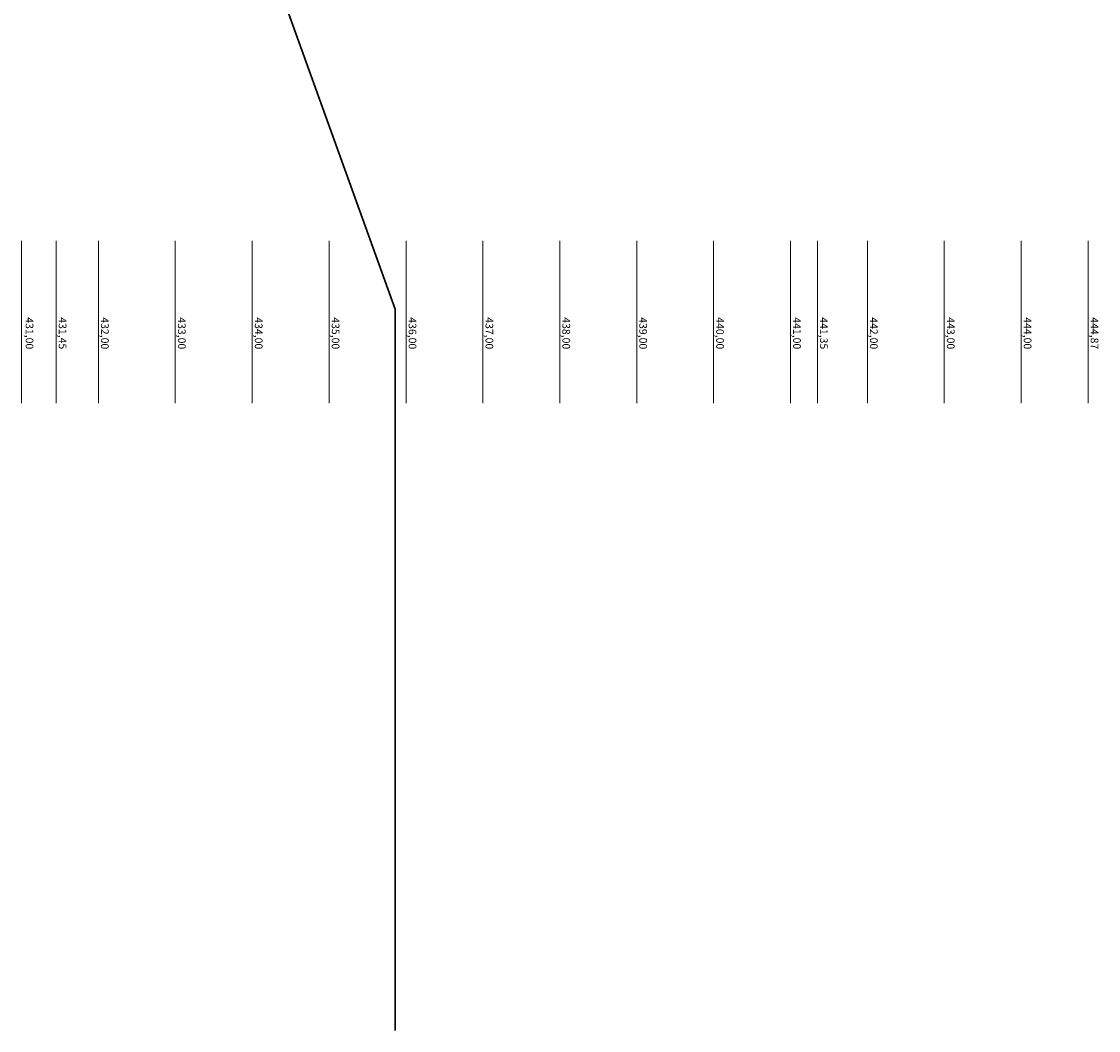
# Model space of a CAD drawing. Header units: millimetres. Extents: x 23192 to 177760, y -399809 to -79279.
# Tile 58 of 256: x 45679 to 47079, y -201691 to -200378. Entities that reach past the tile are written whole.
import ezdxf

# ---------------------------------------------------------------- set-up
doc = ezdxf.new("R2010")
doc.units = ezdxf.units.MM
doc.layers.add('!! 0_ Istn-sciany', color=3, linetype='Continuous', lineweight=30)
doc.layers.add('!! 0_RZĘDNE BEZWZGLĘDNE', color=10, linetype='Continuous', lineweight=0, plot=False)
doc.styles.add('SIMPLEX', font='simplex.shx', dxfattribs={"width": 0.77})

# ---------------------------------------------------------------- blocks, each defined once
blk = doc.blocks.new('RZĘDNE BEZWZGLĘDNE')
at = {"layer": '!! 0_RZĘDNE BEZWZGLĘDNE'}
for points in [[(62904.4, -203122.6), (63115.5, -203122.6)], [(62904.4, -203209.6), (63115.5, -203209.6)], [(62904.4, -203309.6), (63115.5, -203309.6)], [(62904.4, -203409.6), (63115.5, -203409.6)], [(62904.4, -203474.6), (63115.5, -203474.6)], [(62904.4, -203509.6), (63115.5, -203509.6)], [(62904.4, -203609.6), (63115.5, -203609.6)], [(62904.4, -203709.6), (63115.5, -203709.6)], [(62904.4, -203809.6), (63115.5, -203809.6)], [(62904.4, -203909.6), (63115.5, -203909.6)], [(62904.4, -204009.6), (63115.5, -204009.6)], [(62904.4, -204109.6), (63115.5, -204109.6)], [(62904.4, -204209.6), (63115.5, -204209.6)], [(62904.4, -204309.6), (63115.5, -204309.6)], [(62904.4, -204409.6), (63115.5, -204409.6)], [(62904.4, -204464.6), (63115.5, -204464.6)], [(62904.4, -204509.6), (63115.5, -204509.6)]]:
    blk.add_lwpolyline(points, dxfattribs=at)
at = {"layer": '!! 0_RZĘDNE BEZWZGLĘDNE', "char_height": 10, "attachment_point": 1, "style": 'SIMPLEX'}
for s, insert in [('444,87', (63003.7, -203109.2)), ('444,00', (63003.7, -203196.2)), ('443,00', (63003.7, -203296.2)), ('442,00', (63003.7, -203396.2)), ('441,35', (63003.7, -203461.2)), ('441,00', (63003.7, -203496.2)), ('440,00', (63003.7, -203596.2)), ('439,00', (63003.7, -203696.2)), ('438,00', (63003.7, -203796.2)), ('437,00', (63003.7, -203896.2)), ('436,00', (63003.7, -203996.2)), ('435,00', (63003.7, -204096.2)), ('434,00', (63003.7, -204196.2)), ('433,00', (63003.7, -204296.2)), ('432,00', (63003.7, -204396.2)), ('431,45', (63003.7, -204451.2)), ('431,00', (63003.7, -204494.2))]:
    blk.add_mtext_dynamic_manual_height_columns(s, width=111.802, gutter_width=20, heights=[0], dxfattribs=dict(at, insert=insert))

msp = doc.modelspace()

# ---------------------------------------------------------------- linework, layer by layer
at = {"layer": '!! 0_ Istn-sciany'}
msp.add_lwpolyline([(45803.51597, -199570.5883), (45863.62419, -199916.83421), (46164.30474, -200752.85414), (46164.30474, -201691.17621)], dxfattribs=at)

# ---------------------------------------------------------------- block references
at = {"layer": '!! 0_RZĘDNE BEZWZGLĘDNE', "rotation": 270}
msp.add_blockref('RZĘDNE BEZWZGLĘDNE', (250188.11831, -137759.4814), dxfattribs=at)

doc.saveas('drawing.dxf')
